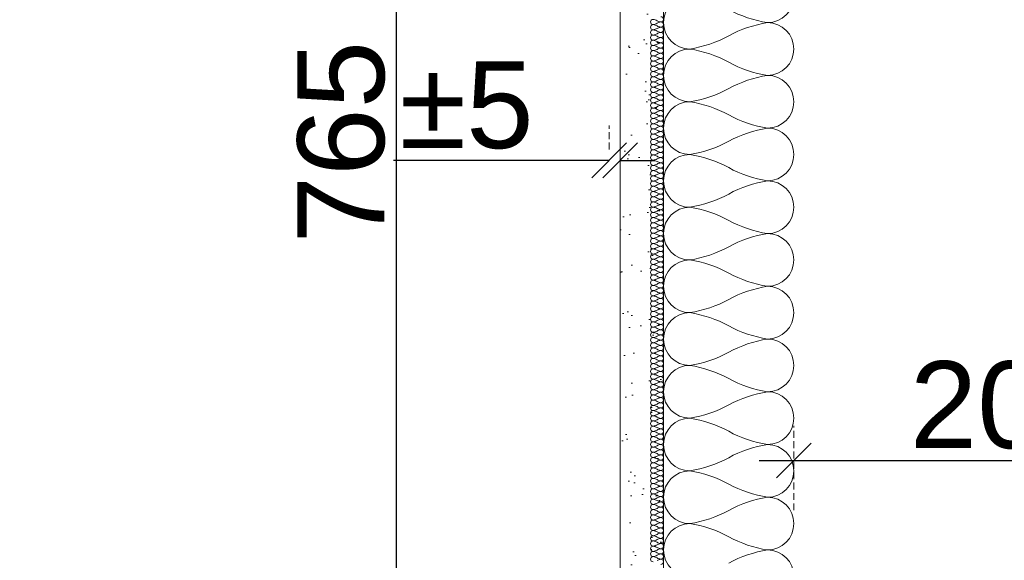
# Model space of a CAD drawing. Header units: millimetres. Extents: x 3652085 to 3778338, y -303702 to -273644.
# Tile 242 of 256: x 3701099 to 3701553, y -284761 to -284512. Entities that reach past the tile are written whole.
import ezdxf

# ---------------------------------------------------------------- set-up
doc = ezdxf.new("R2010")
doc.units = ezdxf.units.MM
doc.header["$PDMODE"] = 34
doc.linetypes.add('HIDDEN2', pattern=[4.7625, 3.175, -1.5875])
for name, color, linetype, lineweight in [('021 Various', 7, 'Continuous', 5), ('A-Detl-Thin', 150, 'Continuous', 18), ('DIM-03    (HAUSART)', 111, 'Continuous', 5), ('INSULATION (HAUSEART)', 31, 'Continuous', 15), ('SYMBOL-DETAIL    (HAUSART)', 2, 'Continuous', 5)]:
    doc.layers.add(name, color=color, linetype=linetype, lineweight=lineweight)
doc.styles.add('1-20 Eng HA', font='arial.ttf', dxfattribs={"height": 40})
doc.dimstyles.new('1-20 Eng HA', dxfattribs={"dimtxt": 40, "dimasz": 16, "dimexe": 16, "dimexo": 5, "dimgap": 5, "dimtad": 1, "dimdec": 0, "dimlfac": -1, "dimzin": 0, "dimdsep": 46, "dimtxsty": '1-20 Eng HA', "dimblk": 'OBLIQUE', "dimcen": 0.09, "dimdle": 16, "dimclrd": 256, "dimclre": 256, "dimclrt": 256, "dimadec": 0, "dimazin": 0, "dimtfac": 1, "dimtdec": 0, "dimtofl": 0, "dimtmove": 0, "dimatfit": 3, "dimldrblk": 'OBLIQUE', "dimfxl": 1, "dimtolj": 1, "dimtzin": 0, "dimlwe": 0, "dimarcsym": 0})

# ---------------------------------------------------------------- blocks, each defined once
blk = doc.blocks.new('_Oblique')
at = {"color": 0, "linetype": 'ByBlock', "lineweight": -2}
blk.add_line((-0.5, -0.5), (0.5, 0.5), dxfattribs=at)
blk = doc.blocks.new('*D447')
at = {"layer": 'Defpoints', "color": 0, "lineweight": 0, "transparency": 16777216}
for p in [(3701272.76, -284186.43), (3701272.76, -284186.43), (3701354.59, -284951.17)]:
    blk.add_point(p, dxfattribs=at)
at = {"layer": 'DIM-03    (HAUSART)', "lineweight": -2, "transparency": 16777216}
blk.add_line((3701272.76, -284967.17), (3701272.76, -284170.43), dxfattribs=at)
at = {"layer": 'DIM-03    (HAUSART)', "linetype": 'HIDDEN2', "lineweight": 0, "transparency": 16777216}
for p, q in [((3701277.76, -284186.43), (3701288.76, -284186.43)), ((3701349.59, -284951.17), (3701256.76, -284951.17))]:
    blk.add_line(p, q, dxfattribs=at)
at = {"layer": 'DIM-03    (HAUSART)', "lineweight": -2, "transparency": 16777216, "xscale": 16, "yscale": 16, "zscale": 16}
for p, rotation in [((3701272.76, -284186.43), 90), ((3701272.76, -284951.17), 270)]:
    blk.add_blockref('_Oblique', p, dxfattribs=dict(at, rotation=rotation))
at = {"layer": 'DIM-03    (HAUSART)', "lineweight": 0, "transparency": 16777216, "insert": (3701247.33, -284568.8), "char_height": 40, "attachment_point": 5, "rotation": 90, "style": '1-20 Eng HA'}
blk.add_mtext('\\A1;765', dxfattribs=at)
blk = doc.blocks.new('*D441')
at = {"layer": 'Defpoints', "color": 0, "lineweight": 0, "transparency": 16777216}
for p in [(3701370.67, -284577.18), (3701370.67, -284577.18), (3701375.67, -284577.18)]:
    blk.add_point(p, dxfattribs=at)
at = {"layer": 'DIM-03    (HAUSART)', "linetype": 'HIDDEN2', "lineweight": 0, "transparency": 16777216}
for p, q in [((3701370.67, -284572.18), (3701370.67, -284561.18)), ((3701375.67, -284572.18), (3701375.67, -284561.18))]:
    blk.add_line(p, q, dxfattribs=at)
at = {"layer": 'DIM-03    (HAUSART)', "lineweight": -2, "transparency": 16777216}
for p, q in [((3701370.67, -284577.18), (3701271.29, -284577.18)), ((3701375.67, -284577.18), (3701391.67, -284577.18))]:
    blk.add_line(p, q, dxfattribs=at)
at = {"layer": 'DIM-03    (HAUSART)', "lineweight": -2, "transparency": 16777216, "xscale": 16, "yscale": 16, "zscale": 16}
blk.add_blockref('_Oblique', (3701370.67, -284577.18), dxfattribs=at)
at = {"layer": 'DIM-03    (HAUSART)', "lineweight": -2, "transparency": 16777216, "xscale": 16, "yscale": 16, "zscale": 16, "rotation": 180}
blk.add_blockref('_Oblique', (3701375.67, -284577.18), dxfattribs=at)
at = {"layer": 'DIM-03    (HAUSART)', "lineweight": 0, "transparency": 16777216, "insert": (3701304.98, -284551.83), "char_height": 40, "attachment_point": 5, "style": '1-20 Eng HA'}
blk.add_mtext('\\A1;%%P5', dxfattribs=at)
blk = doc.blocks.new('*D444')
at = {"layer": 'Defpoints', "color": 0, "lineweight": 0, "transparency": 16777216}
for p in [(3701655.67, -284715.34), (3701455.67, -284743.23, -180000), (3701655.67, -284743.23, -180000)]:
    blk.add_point(p, dxfattribs=at)
at = {"layer": 'DIM-03    (HAUSART)', "linetype": 'HIDDEN2', "lineweight": 0, "transparency": 16777216}
for p, q in [((3701455.67, -284738.23), (3701455.67, -284699.34)), ((3701655.67, -284738.23), (3701655.67, -284699.34))]:
    blk.add_line(p, q, dxfattribs=at)
at = {"layer": 'DIM-03    (HAUSART)', "lineweight": -2, "transparency": 16777216}
blk.add_line((3701439.67, -284715.34), (3701671.67, -284715.34), dxfattribs=at)
at = {"layer": 'DIM-03    (HAUSART)', "lineweight": -2, "transparency": 16777216, "xscale": 16, "yscale": 16, "zscale": 16, "rotation": 180}
blk.add_blockref('_Oblique', (3701455.67, -284715.34), dxfattribs=at)
at = {"layer": 'DIM-03    (HAUSART)', "lineweight": -2, "transparency": 16777216, "xscale": 16, "yscale": 16, "zscale": 16}
blk.add_blockref('_Oblique', (3701655.67, -284715.34), dxfattribs=at)
at = {"layer": 'DIM-03    (HAUSART)', "lineweight": 0, "transparency": 16777216, "insert": (3701555.67, -284689.91), "char_height": 40, "attachment_point": 5, "style": '1-20 Eng HA'}
blk.add_mtext('\\A1;200', dxfattribs=at)

msp = doc.modelspace()

# ---------------------------------------------------------------- hatches: boundary and pattern name
at = {"layer": '021 Various'}
h = msp.add_hatch(dxfattribs=at)
h.set_pattern_fill('SITEWORK_SAND', color=256, scale=10, angle=-180, style=0, pattern_type=2)
h.set_pattern_definition([(217.5, (3812511.794, -1008811.504), (0.62993358, -19.2682377), [0, -15.2, 0, -17, 0, -16.25]), (187.5, (3812511.794, -1008811.504), (-17.6977671, -28.22146065), [0, -8.2, 0, -13.7, 0, -5.25]), (147.5, (3812524.094, -1008811.504), (-31.1414186, -0.05659053), [0, -5, 0, -18, 0, -23.5]), (137.5, (3812524.094, -1008811.504), (-30.061266, -8.7767556), [0, -2.5, 0, -11.8, 0, -13.5])])
edge = h.paths.add_edge_path()
edge.add_line((3701515.67, -284946.43), (3701515.67, -284936.43))
edge.add_line((3701515.67, -284936.43), (3701515.67, -284927.92))
edge.add_line((3701515.67, -284927.92), (3701497.22, -284927.92))
edge.add_line((3701497.22, -284927.92), (3701497.22, -284929.68))
edge.add_arc((3701492.98, -284922.36), 8.46, 239.9384, 300.0616, ccw=False)
edge.add_line((3701488.75, -284929.68), (3701488.75, -284927.92))
edge.add_line((3701488.75, -284927.92), (3701478.43, -284927.92))
edge.add_line((3701478.43, -284927.92), (3701478.43, -284927.43))
edge.add_line((3701478.43, -284927.43), (3701458.86, -284927.43))
edge.add_line((3701458.86, -284927.43), (3701458.85, -284927.44))
edge.add_line((3701458.85, -284927.44), (3701458.82, -284927.44))
edge.add_line((3701458.82, -284927.44), (3701458.75, -284927.44))
edge.add_line((3701458.75, -284927.44), (3701458.72, -284927.45))
edge.add_line((3701458.72, -284927.45), (3701458.69, -284927.45))
edge.add_line((3701458.69, -284927.45), (3701458.65, -284927.45))
edge.add_line((3701458.65, -284927.45), (3701458.62, -284927.45))
edge.add_line((3701458.62, -284927.45), (3701458.59, -284927.45))
edge.add_line((3701458.59, -284927.45), (3701458.56, -284927.45))
edge.add_line((3701458.56, -284927.45), (3701458.52, -284927.46))
edge.add_line((3701458.52, -284927.46), (3701458.49, -284927.46))
edge.add_line((3701458.49, -284927.46), (3701458.46, -284927.46))
edge.add_line((3701458.46, -284927.46), (3701458.43, -284927.46))
edge.add_line((3701458.43, -284927.46), (3701458.4, -284927.46))
edge.add_line((3701458.4, -284927.46), (3701458.36, -284927.47))
edge.add_line((3701458.36, -284927.47), (3701458.33, -284927.47))
edge.add_line((3701458.33, -284927.47), (3701458.3, -284927.47))
edge.add_line((3701458.3, -284927.47), (3701458.27, -284927.47))
edge.add_line((3701458.27, -284927.47), (3701458.24, -284927.48))
edge.add_line((3701458.24, -284927.48), (3701458.21, -284927.48))
edge.add_line((3701458.21, -284927.48), (3701458.18, -284927.48))
edge.add_line((3701458.18, -284927.48), (3701458.15, -284927.48))
edge.add_line((3701458.15, -284927.48), (3701458.12, -284927.49))
edge.add_line((3701458.12, -284927.49), (3701458.09, -284927.49))
edge.add_line((3701458.09, -284927.49), (3701458.06, -284927.49))
edge.add_line((3701458.06, -284927.49), (3701458.03, -284927.49))
edge.add_line((3701458.03, -284927.49), (3701458, -284927.5))
edge.add_line((3701458, -284927.5), (3701457.97, -284927.5))
edge.add_line((3701457.97, -284927.5), (3701457.94, -284927.5))
edge.add_line((3701457.94, -284927.5), (3701457.92, -284927.51))
edge.add_line((3701457.92, -284927.51), (3701457.89, -284927.51))
edge.add_line((3701457.89, -284927.51), (3701457.86, -284927.51))
edge.add_line((3701457.86, -284927.51), (3701457.83, -284927.52))
edge.add_line((3701457.83, -284927.52), (3701457.81, -284927.52))
edge.add_line((3701457.81, -284927.52), (3701457.78, -284927.52))
edge.add_line((3701457.78, -284927.52), (3701457.75, -284927.53))
edge.add_line((3701457.75, -284927.53), (3701457.72, -284927.53))
edge.add_line((3701457.72, -284927.53), (3701457.7, -284927.54))
edge.add_line((3701457.7, -284927.54), (3701457.67, -284927.54))
edge.add_line((3701457.67, -284927.54), (3701457.65, -284927.54))
edge.add_line((3701457.65, -284927.54), (3701457.62, -284927.55))
edge.add_line((3701457.62, -284927.55), (3701457.6, -284927.55))
edge.add_line((3701457.6, -284927.55), (3701457.57, -284927.56))
edge.add_line((3701457.57, -284927.56), (3701457.55, -284927.56))
edge.add_line((3701457.55, -284927.56), (3701457.52, -284927.57))
edge.add_line((3701457.52, -284927.57), (3701457.5, -284927.57))
edge.add_line((3701457.5, -284927.57), (3701457.47, -284927.58))
edge.add_line((3701457.47, -284927.58), (3701457.45, -284927.58))
edge.add_line((3701457.45, -284927.58), (3701457.43, -284927.59))
edge.add_line((3701457.43, -284927.59), (3701457.4, -284927.59))
edge.add_line((3701457.4, -284927.59), (3701457.38, -284927.6))
edge.add_line((3701457.38, -284927.6), (3701457.36, -284927.6))
edge.add_line((3701457.36, -284927.6), (3701457.34, -284927.61))
edge.add_line((3701457.34, -284927.61), (3701457.32, -284927.62))
edge.add_line((3701457.32, -284927.62), (3701457.3, -284927.62))
edge.add_line((3701457.3, -284927.62), (3701457.27, -284927.63))
edge.add_line((3701457.27, -284927.63), (3701457.25, -284927.63))
edge.add_line((3701457.25, -284927.63), (3701457.23, -284927.64))
edge.add_line((3701457.23, -284927.64), (3701457.21, -284927.65))
edge.add_line((3701457.21, -284927.65), (3701457.19, -284927.65))
edge.add_line((3701457.19, -284927.65), (3701457.18, -284927.66))
edge.add_line((3701457.18, -284927.66), (3701457.16, -284927.67))
edge.add_line((3701457.16, -284927.67), (3701457.14, -284927.67))
edge.add_line((3701457.14, -284927.67), (3701457.12, -284927.68))
edge.add_line((3701457.12, -284927.68), (3701457.1, -284927.69))
edge.add_line((3701457.1, -284927.69), (3701457.08, -284927.69))
edge.add_line((3701457.08, -284927.69), (3701457.07, -284927.7))
edge.add_line((3701457.07, -284927.7), (3701457.05, -284927.71))
edge.add_line((3701457.05, -284927.71), (3701457.03, -284927.72))
edge.add_line((3701457.03, -284927.72), (3701457.02, -284927.72))
edge.add_line((3701457.02, -284927.72), (3701457, -284927.73))
edge.add_line((3701457, -284927.73), (3701456.99, -284927.74))
edge.add_line((3701456.99, -284927.74), (3701456.97, -284927.75))
edge.add_line((3701456.97, -284927.75), (3701456.95, -284927.75))
edge.add_line((3701456.95, -284927.75), (3701456.94, -284927.76))
edge.add_line((3701456.94, -284927.76), (3701456.93, -284927.77))
edge.add_line((3701456.93, -284927.77), (3701456.91, -284927.78))
edge.add_line((3701456.91, -284927.78), (3701456.9, -284927.79))
edge.add_line((3701456.9, -284927.79), (3701456.88, -284927.8))
edge.add_line((3701456.88, -284927.8), (3701456.87, -284927.8))
edge.add_line((3701456.87, -284927.8), (3701456.86, -284927.81))
edge.add_line((3701456.86, -284927.81), (3701456.84, -284927.82))
edge.add_line((3701456.84, -284927.82), (3701456.83, -284927.83))
edge.add_line((3701456.83, -284927.83), (3701456.82, -284927.84))
edge.add_line((3701456.82, -284927.84), (3701456.81, -284927.85))
edge.add_line((3701456.81, -284927.85), (3701456.8, -284927.86))
edge.add_line((3701456.8, -284927.86), (3701456.78, -284927.86))
edge.add_line((3701456.78, -284927.86), (3701456.77, -284927.87))
edge.add_line((3701456.77, -284927.87), (3701456.76, -284927.88))
edge.add_line((3701456.76, -284927.88), (3701456.75, -284927.89))
edge.add_line((3701456.75, -284927.89), (3701456.74, -284927.9))
edge.add_line((3701456.74, -284927.9), (3701456.73, -284927.91))
edge.add_line((3701456.73, -284927.91), (3701456.72, -284927.92))
edge.add_line((3701456.72, -284927.92), (3701456.71, -284927.93))
edge.add_line((3701456.71, -284927.93), (3701456.7, -284927.94))
edge.add_line((3701456.7, -284927.94), (3701456.68, -284927.96))
edge.add_line((3701456.68, -284927.96), (3701456.67, -284927.97))
edge.add_line((3701456.67, -284927.97), (3701456.66, -284927.98))
edge.add_line((3701456.66, -284927.98), (3701456.64, -284928))
edge.add_line((3701456.64, -284928), (3701456.63, -284928.01))
edge.add_line((3701456.63, -284928.01), (3701456.61, -284928.03))
edge.add_line((3701456.61, -284928.03), (3701456.6, -284928.05))
edge.add_line((3701456.6, -284928.05), (3701456.58, -284928.07))
edge.add_line((3701456.58, -284928.07), (3701456.56, -284928.09))
edge.add_line((3701456.56, -284928.09), (3701456.5, -284928.17))
edge.add_line((3701456.5, -284928.17), (3701456.43, -284928.25))
edge.add_line((3701456.43, -284928.25), (3701456.35, -284928.34))
edge.add_line((3701456.35, -284928.34), (3701456.26, -284928.43))
edge.add_line((3701456.26, -284928.43), (3701456.16, -284928.53))
edge.add_line((3701456.16, -284928.53), (3701456.05, -284928.63))
edge.add_line((3701456.05, -284928.63), (3701455.92, -284928.73))
edge.add_line((3701455.92, -284928.73), (3701455.8, -284928.81))
edge.add_line((3701455.8, -284928.81), (3701455.69, -284928.87))
edge.add_line((3701455.69, -284928.87), (3701455.58, -284928.93))
edge.add_line((3701455.58, -284928.93), (3701455.46, -284928.98))
edge.add_line((3701455.46, -284928.98), (3701455.33, -284929.02))
edge.add_line((3701455.33, -284929.02), (3701455.21, -284929.05))
edge.add_line((3701455.21, -284929.05), (3701455.08, -284929.08))
edge.add_line((3701455.08, -284929.08), (3701454.95, -284929.09))
edge.add_line((3701454.95, -284929.09), (3701454.83, -284929.1))
edge.add_line((3701454.83, -284929.1), (3701454.73, -284929.11))
edge.add_line((3701454.73, -284929.11), (3701454.73, -284929.11))
edge.add_line((3701454.73, -284929.11), (3701454.56, -284929.1))
edge.add_line((3701454.56, -284929.1), (3701454.43, -284929.08))
edge.add_line((3701454.43, -284929.08), (3701454.29, -284929.06))
edge.add_line((3701454.29, -284929.06), (3701454.15, -284929.02))
edge.add_line((3701454.15, -284929.02), (3701454.01, -284928.97))
edge.add_line((3701454.01, -284928.97), (3701453.86, -284928.9))
edge.add_line((3701453.86, -284928.9), (3701453.72, -284928.81))
edge.add_line((3701453.72, -284928.81), (3701453.58, -284928.7))
edge.add_line((3701453.58, -284928.7), (3701453.46, -284928.58))
edge.add_line((3701453.46, -284928.58), (3701453.35, -284928.45))
edge.add_line((3701453.35, -284928.45), (3701453.27, -284928.31))
edge.add_line((3701453.27, -284928.31), (3701453.2, -284928.17))
edge.add_line((3701453.2, -284928.17), (3701453.14, -284928.03))
edge.add_line((3701453.14, -284928.03), (3701453.1, -284927.9))
edge.add_line((3701453.1, -284927.9), (3701453.07, -284927.76))
edge.add_line((3701453.07, -284927.76), (3701453.05, -284927.63))
edge.add_line((3701453.05, -284927.63), (3701453.04, -284927.5))
edge.add_line((3701453.04, -284927.5), (3701453.04, -284927.38))
edge.add_line((3701453.04, -284927.38), (3701453.04, -284927.25))
edge.add_line((3701453.04, -284927.25), (3701453.05, -284927.13))
edge.add_line((3701453.05, -284927.13), (3701453.07, -284926.98))
edge.add_line((3701453.07, -284926.98), (3701453.11, -284926.81))
edge.add_line((3701453.11, -284926.81), (3701453.15, -284926.66))
edge.add_line((3701453.15, -284926.66), (3701453.19, -284926.55))
edge.add_line((3701453.19, -284926.55), (3701453.24, -284926.42))
edge.add_line((3701453.24, -284926.42), (3701446.55, -284926.42))
edge.add_line((3701446.55, -284926.42), (3701395.67, -284926.42))
edge.add_line((3701395.67, -284926.42), (3701395.67, -284186.43))
edge.add_line((3701395.67, -284186.43), (3701375.67, -284186.43))
edge.add_line((3701375.67, -284186.43), (3701375.67, -284946.43))
edge.add_line((3701375.67, -284946.43), (3701515.67, -284946.43))

# ---------------------------------------------------------------- linework, layer by layer
at = {"layer": '021 Various', "elevation": -165606.35}
msp.add_lwpolyline([(3701375.67, -284946.43), (3701515.67, -284946.43), (3701515.67, -284926.42), (3701395.67, -284926.42), (3701395.67, -284186.43), (3701375.67, -284186.43), (3701375.67, -284946.43)], close=True, dxfattribs=at)
at = {"layer": 'A-Detl-Thin', "color": 0, "lineweight": 0, "elevation": -165606.35}
for points in [[(3701390.87, -284761.96, -1), (3701390.87, -284759.56, -0.084372), (3701392.67, -284760.16, 0.084372), (3701394.47, -284760.76, 1), (3701394.47, -284758.36, 0.084372), (3701392.67, -284758.96, -0.084372), (3701390.87, -284759.56, -1), (3701390.87, -284757.16, -0.084372), (3701392.67, -284757.76, 0.084372), (3701394.47, -284758.36, 1), (3701394.47, -284755.96, 0.084372), (3701392.67, -284756.56, -0.084372), (3701390.87, -284757.16, -1), (3701390.87, -284754.76, -0.084372), (3701392.67, -284755.36, 0.084372), (3701394.47, -284755.96, 1), (3701394.47, -284753.56, 0.084372), (3701392.67, -284754.16, -0.084372), (3701390.87, -284754.76, -1), (3701390.87, -284752.36, -0.084372), (3701392.67, -284752.96, 0.084372), (3701394.47, -284753.56, 1), (3701394.47, -284751.16, 0.084372), (3701392.67, -284751.76, -0.084372), (3701390.87, -284752.36, -1), (3701390.87, -284749.96, -0.084372), (3701392.67, -284750.56, 0.084372), (3701394.47, -284751.16, 1), (3701394.47, -284748.76, 0.084372), (3701392.67, -284749.36, -0.084372), (3701390.87, -284749.96, -1), (3701390.87, -284747.56, -0.084372), (3701392.67, -284748.16, 0.084372), (3701394.47, -284748.76, 1), (3701394.47, -284746.36, 0.084372), (3701392.67, -284746.96, -0.084372), (3701390.87, -284747.56, -1), (3701390.87, -284745.16, -0.084372), (3701392.67, -284745.76, 0.084372), (3701394.47, -284746.36, 1), (3701394.47, -284743.96, 0.084372), (3701392.67, -284744.56, -0.084372), (3701390.87, -284745.16, -1), (3701390.87, -284742.76, -0.084372), (3701392.67, -284743.36, 0.084372), (3701394.47, -284743.96, 1), (3701394.47, -284741.56, 0.084372), (3701392.67, -284742.16, -0.084372), (3701390.87, -284742.76, -1), (3701390.87, -284740.36, -0.084372), (3701392.67, -284740.96, 0.084372), (3701394.47, -284741.56, 1), (3701394.47, -284739.16, 0.084372), (3701392.67, -284739.76, -0.084372), (3701390.87, -284740.36, -1), (3701390.87, -284737.96, -0.084372), (3701392.67, -284738.56, 0.084372), (3701394.47, -284739.16, 1), (3701394.47, -284736.76, 0.084372), (3701392.67, -284737.36, -0.084372), (3701390.87, -284737.96, -1), (3701390.87, -284735.55, -0.084372), (3701392.67, -284736.16, 0.084372), (3701394.47, -284736.76, 1), (3701394.47, -284734.35, 0.084372), (3701392.67, -284734.95, -0.084372), (3701390.87, -284735.55, -1), (3701390.87, -284733.15, -0.084372), (3701392.67, -284733.75, 0.084372), (3701394.47, -284734.35, 1), (3701394.47, -284731.95, 0.084372), (3701392.67, -284732.55, -0.084372), (3701390.87, -284733.15, -1), (3701390.87, -284730.75, -0.084372), (3701392.67, -284731.35, 0.084372), (3701394.47, -284731.95, 1), (3701394.47, -284729.55, 0.084372), (3701392.67, -284730.15, -0.084372), (3701390.87, -284730.75, -1), (3701390.87, -284728.35, -0.084372), (3701392.67, -284728.95, 0.084372), (3701394.47, -284729.55, 1), (3701394.47, -284727.15, 0.084372), (3701392.67, -284727.75, -0.084372), (3701390.87, -284728.35, -1), (3701390.87, -284725.95, -0.084372), (3701392.67, -284726.55, 0.084372), (3701394.47, -284727.15, 1), (3701394.47, -284724.75, 0.084372), (3701392.67, -284725.35, -0.084372), (3701390.87, -284725.95, -1), (3701390.87, -284723.55, -0.084372), (3701392.67, -284724.15, 0.084372), (3701394.47, -284724.75, 1), (3701394.47, -284722.35, 0.084372), (3701392.67, -284722.95, -0.084372), (3701390.87, -284723.55, -1), (3701390.87, -284721.15, -0.084372), (3701392.67, -284721.75, 0.084372), (3701394.47, -284722.35, 1), (3701394.47, -284719.95, 0.084372), (3701392.67, -284720.55, -0.084372), (3701390.87, -284721.15, -1), (3701390.87, -284718.75, -0.084372), (3701392.67, -284719.35, 0.084372), (3701394.47, -284719.95, 1), (3701394.47, -284717.55, 0.084372), (3701392.67, -284718.15, -0.084372), (3701390.87, -284718.75, -1), (3701390.87, -284716.35, -0.084372), (3701392.67, -284716.95, 0.084372), (3701394.47, -284717.55, 1), (3701394.47, -284715.15, 0.084372), (3701392.67, -284715.75, -0.084372), (3701390.87, -284716.35, -1), (3701390.87, -284713.95, -0.084372), (3701392.67, -284714.55, 0.084372), (3701394.47, -284715.15, 1), (3701394.47, -284712.75, 0.084372), (3701392.67, -284713.35, -0.084372), (3701390.87, -284713.95, -1), (3701390.87, -284711.55, -0.084372), (3701392.67, -284712.15, 0.084372), (3701394.47, -284712.75, 1), (3701394.47, -284710.35, 0.084372), (3701392.67, -284710.95, -0.084372), (3701390.87, -284711.55, -1), (3701390.87, -284709.15, -0.084372), (3701392.67, -284709.75, 0.084372), (3701394.47, -284710.35, 1), (3701394.47, -284707.95, 0.084372), (3701392.67, -284708.55, -0.084372), (3701390.87, -284709.15, -1), (3701390.87, -284706.74, -0.084372), (3701392.67, -284707.34, 0.084372), (3701394.47, -284707.95, 1), (3701394.47, -284705.54, 0.084372), (3701392.67, -284706.14, -0.084372), (3701390.87, -284706.74, -1), (3701390.87, -284704.34, -0.084372), (3701392.67, -284704.94, 0.084372), (3701394.47, -284705.54, 1), (3701394.47, -284703.14, 0.084372), (3701392.67, -284703.74, -0.084372), (3701390.87, -284704.34, -1), (3701390.87, -284701.94, -0.084372), (3701392.67, -284702.54, 0.084372), (3701394.47, -284703.14, 1), (3701394.47, -284700.74, 0.084372), (3701392.67, -284701.34, -0.084372), (3701390.87, -284701.94, -1), (3701390.87, -284699.54, -0.084372), (3701392.67, -284700.14, 0.084372), (3701394.47, -284700.74, 1), (3701394.47, -284698.34, 0.084372), (3701392.67, -284698.94, -0.084372), (3701390.87, -284699.54, -1), (3701390.87, -284697.14, -0.084372), (3701392.67, -284697.74, 0.084372), (3701394.47, -284698.34, 1), (3701394.47, -284695.94, 0.084372), (3701392.67, -284696.54, -0.084372), (3701390.87, -284697.14, -1), (3701390.87, -284694.74, -0.084372), (3701392.67, -284695.34, 0.084372), (3701394.47, -284695.94, 1), (3701394.47, -284693.54, 0.084372), (3701392.67, -284694.14, -0.084372), (3701390.87, -284694.74, -1), (3701390.87, -284692.34, -0.084372), (3701392.67, -284692.94, 0.084372), (3701394.47, -284693.54, 1), (3701394.47, -284691.14, 0.084372), (3701392.67, -284691.74, -0.084372), (3701390.87, -284692.34, -1), (3701390.87, -284689.94, -0.084372), (3701392.67, -284690.54, 0.084372), (3701394.47, -284691.14, 1), (3701394.47, -284688.74, 0.084372), (3701392.67, -284689.34, -0.084372), (3701390.87, -284689.94, -1), (3701390.87, -284687.54, -0.084372), (3701392.67, -284688.14, 0.084372), (3701394.47, -284688.74, 1), (3701394.47, -284686.34, 0.084372), (3701392.67, -284686.94, -0.084372), (3701390.87, -284687.54, -1), (3701390.87, -284685.14, -0.084372), (3701392.67, -284685.74, 0.084372), (3701394.47, -284686.34, 1), (3701394.47, -284683.94, 0.084372), (3701392.67, -284684.54, -0.084372), (3701390.87, -284685.14, -1), (3701390.87, -284682.74, -0.084372), (3701392.67, -284683.34, 0.084372), (3701394.47, -284683.94, 1), (3701394.47, -284681.54, 0.084372), (3701392.67, -284682.14, -0.084372), (3701390.87, -284682.74, -1), (3701390.87, -284680.34, -0.084372), (3701392.67, -284680.94, 0.084372), (3701394.47, -284681.54, 1), (3701394.47, -284679.13, 0.084372), (3701392.67, -284679.74, -0.084372), (3701390.87, -284680.34, -1), (3701390.87, -284677.93, -0.084372), (3701392.67, -284678.53, 0.084372), (3701394.47, -284679.13, 1), (3701394.47, -284676.73, 0.084372), (3701392.67, -284677.33, -0.084372), (3701390.87, -284677.93, -1), (3701390.87, -284675.53, -0.084372), (3701392.67, -284676.13, 0.084372), (3701394.47, -284676.73, 1), (3701394.47, -284674.33, 0.084372), (3701392.67, -284674.93, -0.084372), (3701390.87, -284675.53, -1), (3701390.87, -284673.13, -0.084372), (3701392.67, -284673.73, 0.084372), (3701394.47, -284674.33, 1), (3701394.47, -284671.93, 0.084372), (3701392.67, -284672.53, -0.084372), (3701390.87, -284673.13, -1), (3701390.87, -284670.73, -0.084372), (3701392.67, -284671.33, 0.084372), (3701394.47, -284671.93, 1), (3701394.47, -284669.53, 0.084372), (3701392.67, -284670.13, -0.084372), (3701390.87, -284670.73, -1), (3701390.87, -284668.33, -0.084372), (3701392.67, -284668.93, 0.084372), (3701394.47, -284669.53, 1), (3701394.47, -284667.13, 0.084372), (3701392.67, -284667.73, -0.084372), (3701390.87, -284668.33, -1), (3701390.87, -284665.93, -0.084372), (3701392.67, -284666.53, 0.084372), (3701394.47, -284667.13, 1), (3701394.47, -284664.73, 0.084372), (3701392.67, -284665.33, -0.084372), (3701390.87, -284665.93, -1), (3701390.87, -284663.53, -0.084372), (3701392.67, -284664.13, 0.084372), (3701394.47, -284664.73, 1), (3701394.47, -284662.33, 0.084372), (3701392.67, -284662.93, -0.084372), (3701390.87, -284663.53, -1), (3701390.87, -284661.13, -0.084372), (3701392.67, -284661.73, 0.084372), (3701394.47, -284662.33, 1), (3701394.47, -284659.93, 0.084372), (3701392.67, -284660.53, -0.084372), (3701390.87, -284661.13, -1), (3701390.87, -284658.73, -0.084372), (3701392.67, -284659.33, 0.084372), (3701394.47, -284659.93, 1), (3701394.47, -284657.53, 0.084372), (3701392.67, -284658.13, -0.084372), (3701390.87, -284658.73, -1), (3701390.87, -284656.33, -0.084372), (3701392.67, -284656.93, 0.084372), (3701394.47, -284657.53, 1), (3701394.47, -284655.13, 0.084372), (3701392.67, -284655.73, -0.084372), (3701390.87, -284656.33, -1), (3701390.87, -284653.93, -0.084372), (3701392.67, -284654.53, 0.084372), (3701394.47, -284655.13, 1), (3701394.47, -284652.73, 0.084372), (3701392.67, -284653.33, -0.084372), (3701390.87, -284653.93, -1), (3701390.87, -284651.53, -0.084372), (3701392.67, -284652.13, 0.084372), (3701394.47, -284652.73, 1), (3701394.47, -284650.32, 0.084372), (3701392.67, -284650.92, -0.084372), (3701390.87, -284651.53, -1), (3701390.87, -284649.12, -0.084372), (3701392.67, -284649.72, 0.084372), (3701394.47, -284650.32, 1), (3701394.47, -284647.92, 0.084372), (3701392.67, -284648.52, -0.084372), (3701390.87, -284649.12, -1), (3701390.87, -284646.72, -0.084372), (3701392.67, -284647.32, 0.084372), (3701394.47, -284647.92, 1), (3701394.47, -284645.52, 0.084372), (3701392.67, -284646.12, -0.084372), (3701390.87, -284646.72, -1), (3701390.87, -284644.32, -0.084372), (3701392.67, -284644.92, 0.084372), (3701394.47, -284645.52, 1), (3701394.47, -284643.12, 0.084372), (3701392.67, -284643.72, -0.084372), (3701390.87, -284644.32, -1), (3701390.87, -284641.92, -0.084372), (3701392.67, -284642.52, 0.084372), (3701394.47, -284643.12, 1), (3701394.47, -284640.72, 0.084372), (3701392.67, -284641.32, -0.084372), (3701390.87, -284641.92, -1), (3701390.87, -284639.52, -0.084372), (3701392.67, -284640.12, 0.084372), (3701394.47, -284640.72, 1), (3701394.47, -284638.32, 0.084372), (3701392.67, -284638.92, -0.084372), (3701390.87, -284639.52, -1), (3701390.87, -284637.12, -0.084372), (3701392.67, -284637.72, 0.084372), (3701394.47, -284638.32, 1), (3701394.47, -284635.92, 0.084372), (3701392.67, -284636.52, -0.084372), (3701390.87, -284637.12, -1), (3701390.87, -284634.72, -0.084372), (3701392.67, -284635.32, 0.084372), (3701394.47, -284635.92, 1), (3701394.47, -284633.52, 0.084372), (3701392.67, -284634.12, -0.084372), (3701390.87, -284634.72, -1), (3701390.87, -284632.32, -0.084372), (3701392.67, -284632.92, 0.084372), (3701394.47, -284633.52, 1), (3701394.47, -284631.12, 0.084372), (3701392.67, -284631.72, -0.084372), (3701390.87, -284632.32, -1), (3701390.87, -284629.92, -0.084372), (3701392.67, -284630.52, 0.084372), (3701394.47, -284631.12, 1), (3701394.47, -284628.72, 0.084372), (3701392.67, -284629.32, -0.084372), (3701390.87, -284629.92, -1), (3701390.87, -284627.52, -0.084372), (3701392.67, -284628.12, 0.084372), (3701394.47, -284628.72, 1), (3701394.47, -284626.32, 0.084372), (3701392.67, -284626.92, -0.084372), (3701390.87, -284627.52, -1), (3701390.87, -284625.12, -0.084372), (3701392.67, -284625.72, 0.084372), (3701394.47, -284626.32, 1), (3701394.47, -284623.92, 0.084372), (3701392.67, -284624.52, -0.084372), (3701390.87, -284625.12, -1), (3701390.87, -284622.72, -0.084372), (3701392.67, -284623.32, 0.084372), (3701394.47, -284623.92, 1), (3701394.47, -284621.51, 0.084372), (3701392.67, -284622.11, -0.084372), (3701390.87, -284622.72, -1), (3701390.87, -284620.31, -0.084372), (3701392.67, -284620.91, 0.084372), (3701394.47, -284621.51, 1), (3701394.47, -284619.11, 0.084372), (3701392.67, -284619.71, -0.084372), (3701390.87, -284620.31, -1), (3701390.87, -284617.91, -0.084372), (3701392.67, -284618.51, 0.084372), (3701394.47, -284619.11, 1), (3701394.47, -284616.71, 0.084372), (3701392.67, -284617.31, -0.084372), (3701390.87, -284617.91, -1), (3701390.87, -284615.51, -0.084372), (3701392.67, -284616.11, 0.084372), (3701394.47, -284616.71, 1), (3701394.47, -284614.31, 0.084372), (3701392.67, -284614.91, -0.084372), (3701390.87, -284615.51, -1), (3701390.87, -284613.11, -0.084372), (3701392.67, -284613.71, 0.084372), (3701394.47, -284614.31, 1), (3701394.47, -284611.91, 0.084372), (3701392.67, -284612.51, -0.084372), (3701390.87, -284613.11, -1), (3701390.87, -284610.71, -0.084372), (3701392.67, -284611.31, 0.084372), (3701394.47, -284611.91, 1), (3701394.47, -284609.51, 0.084372), (3701392.67, -284610.11, -0.084372), (3701390.87, -284610.71, -1), (3701390.87, -284608.31, -0.084372), (3701392.67, -284608.91, 0.084372), (3701394.47, -284609.51, 1), (3701394.47, -284607.11, 0.084372), (3701392.67, -284607.71, -0.084372), (3701390.87, -284608.31, -1), (3701390.87, -284605.91, -0.084372), (3701392.67, -284606.51, 0.084372), (3701394.47, -284607.11, 1), (3701394.47, -284604.71, 0.084372), (3701392.67, -284605.31, -0.084372), (3701390.87, -284605.91, -1), (3701390.87, -284603.51, -0.084372), (3701392.67, -284604.11, 0.084372), (3701394.47, -284604.71, 1), (3701394.47, -284602.31, 0.084372), (3701392.67, -284602.91, -0.084372), (3701390.87, -284603.51, -1), (3701390.87, -284601.11, -0.084372), (3701392.67, -284601.71, 0.084372), (3701394.47, -284602.31, 1), (3701394.47, -284599.91, 0.084372), (3701392.67, -284600.51, -0.084372), (3701390.87, -284601.11, -1), (3701390.87, -284598.71, -0.084372), (3701392.67, -284599.31, 0.084372), (3701394.47, -284599.91, 1), (3701394.47, -284597.51, 0.084372), (3701392.67, -284598.11, -0.084372), (3701390.87, -284598.71, -1), (3701390.87, -284596.31, -0.084372), (3701392.67, -284596.91, 0.084372), (3701394.47, -284597.51, 1), (3701394.47, -284595.11, 0.084372), (3701392.67, -284595.71, -0.084372), (3701390.87, -284596.31, -1), (3701390.87, -284593.9, -0.084372), (3701392.67, -284594.51, 0.084372), (3701394.47, -284595.11, 1), (3701394.47, -284592.7, 0.084372), (3701392.67, -284593.3, -0.084372), (3701390.87, -284593.9, -1), (3701390.87, -284591.5, -0.084372), (3701392.67, -284592.1, 0.084372), (3701394.47, -284592.7, 1), (3701394.47, -284590.3, 0.084372), (3701392.67, -284590.9, -0.084372), (3701390.87, -284591.5, -1), (3701390.87, -284589.1, -0.084372), (3701392.67, -284589.7, 0.084372), (3701394.47, -284590.3, 1), (3701394.47, -284587.9, 0.084372), (3701392.67, -284588.5, -0.084372), (3701390.87, -284589.1, -1), (3701390.87, -284586.7, -0.084372), (3701392.67, -284587.3, 0.084372), (3701394.47, -284587.9, 1), (3701394.47, -284585.5, 0.084372), (3701392.67, -284586.1, -0.084372), (3701390.87, -284586.7, -1), (3701390.87, -284584.3, -0.084372), (3701392.67, -284584.9, 0.084372), (3701394.47, -284585.5, 1), (3701394.47, -284583.1, 0.084372), (3701392.67, -284583.7, -0.084372), (3701390.87, -284584.3, -1), (3701390.87, -284581.9, -0.084372), (3701392.67, -284582.5, 0.084372), (3701394.47, -284583.1, 1), (3701394.47, -284580.7, 0.084372), (3701392.67, -284581.3, -0.084372), (3701390.87, -284581.9, -1), (3701390.87, -284579.5, -0.084372), (3701392.67, -284580.1, 0.084372), (3701394.47, -284580.7, 1), (3701394.47, -284578.3, 0.084372), (3701392.67, -284578.9, -0.084372), (3701390.87, -284579.5, -1), (3701390.87, -284577.1, -0.084372), (3701392.67, -284577.7, 0.084372), (3701394.47, -284578.3, 1), (3701394.47, -284575.9, 0.084372), (3701392.67, -284576.5, -0.084372), (3701390.87, -284577.1, -1), (3701390.87, -284574.7, -0.084372), (3701392.67, -284575.3, 0.084372), (3701394.47, -284575.9, 1), (3701394.47, -284573.5, 0.084372), (3701392.67, -284574.1, -0.084372), (3701390.87, -284574.7, -1), (3701390.87, -284572.3, -0.084372), (3701392.67, -284572.9, 0.084372), (3701394.47, -284573.5, 1), (3701394.47, -284571.1, 0.084372), (3701392.67, -284571.7, -0.084372), (3701390.87, -284572.3, -1), (3701390.87, -284569.9, -0.084372), (3701392.67, -284570.5, 0.084372), (3701394.47, -284571.1, 1), (3701394.47, -284568.7, 0.084372), (3701392.67, -284569.3, -0.084372), (3701390.87, -284569.9, -1), (3701390.87, -284567.5, -0.084372), (3701392.67, -284568.1, 0.084372), (3701394.47, -284568.7, 1), (3701394.47, -284566.3, 0.084372), (3701392.67, -284566.9, -0.084372), (3701390.87, -284567.5, -1), (3701390.87, -284565.09, -0.084372), (3701392.67, -284565.69, 0.084372), (3701394.47, -284566.3, 1), (3701394.47, -284563.89, 0.084372), (3701392.67, -284564.49, -0.084372), (3701390.87, -284565.09, -1), (3701390.87, -284562.69, -0.084372), (3701392.67, -284563.29, 0.084372), (3701394.47, -284563.89, 1), (3701394.47, -284561.49, 0.084372), (3701392.67, -284562.09, -0.084372), (3701390.87, -284562.69, -1), (3701390.87, -284560.29, -0.084372), (3701392.67, -284560.89, 0.084372), (3701394.47, -284561.49, 1), (3701394.47, -284559.09, 0.084372), (3701392.67, -284559.69, -0.084372), (3701390.87, -284560.29, -1), (3701390.87, -284557.89, -0.084372), (3701392.67, -284558.49, 0.084372), (3701394.47, -284559.09, 1), (3701394.47, -284556.69, 0.084372), (3701392.67, -284557.29, -0.084372), (3701390.87, -284557.89, -1), (3701390.87, -284555.49, -0.084372), (3701392.67, -284556.09, 0.084372), (3701394.47, -284556.69, 1), (3701394.47, -284554.29, 0.084372), (3701392.67, -284554.89, -0.084372), (3701390.87, -284555.49, -1), (3701390.87, -284553.09, -0.084372), (3701392.67, -284553.69, 0.084372), (3701394.47, -284554.29, 1), (3701394.47, -284551.89, 0.084372), (3701392.67, -284552.49, -0.084372), (3701390.87, -284553.09, -1), (3701390.87, -284550.69, -0.084372), (3701392.67, -284551.29, 0.084372), (3701394.47, -284551.89, 1), (3701394.47, -284549.49, 0.084372), (3701392.67, -284550.09, -0.084372), (3701390.87, -284550.69, -1), (3701390.87, -284548.29, -0.084372), (3701392.67, -284548.89, 0.084372), (3701394.47, -284549.49, 1), (3701394.47, -284547.09, 0.084372), (3701392.67, -284547.69, -0.084372), (3701390.87, -284548.29, -1), (3701390.87, -284545.89, -0.084372), (3701392.67, -284546.49, 0.084372), (3701394.47, -284547.09, 1), (3701394.47, -284544.69, 0.084372), (3701392.67, -284545.29, -0.084372), (3701390.87, -284545.89, -1), (3701390.87, -284543.49, -0.084372), (3701392.67, -284544.09, 0.084372), (3701394.47, -284544.69, 1), (3701394.47, -284542.29, 0.084372), (3701392.67, -284542.89, -0.084372), (3701390.87, -284543.49, -1), (3701390.87, -284541.09, -0.084372), (3701392.67, -284541.69, 0.084372), (3701394.47, -284542.29, 1), (3701394.47, -284539.89, 0.084372), (3701392.67, -284540.49, -0.084372), (3701390.87, -284541.09, -1), (3701390.87, -284538.69, -0.084372), (3701392.67, -284539.29, 0.084372), (3701394.47, -284539.89, 1), (3701394.47, -284537.48, 0.084372), (3701392.67, -284538.09, -0.084372), (3701390.87, -284538.69, -1), (3701390.87, -284536.28, -0.084372), (3701392.67, -284536.88, 0.084372), (3701394.47, -284537.48, 1), (3701394.47, -284535.08, 0.084372), (3701392.67, -284535.68, -0.084372), (3701390.87, -284536.28, -1), (3701390.87, -284533.88, -0.084372), (3701392.67, -284534.48, 0.084372), (3701394.47, -284535.08, 1), (3701394.47, -284532.68, 0.084372), (3701392.67, -284533.28, -0.084372), (3701390.87, -284533.88, -1), (3701390.87, -284531.48, -0.084372), (3701392.67, -284532.08, 0.084372), (3701394.47, -284532.68, 1), (3701394.47, -284530.28, 0.084372), (3701392.67, -284530.88, -0.084372), (3701390.87, -284531.48, -1), (3701390.87, -284529.08, -0.084372), (3701392.67, -284529.68, 0.084372), (3701394.47, -284530.28, 1), (3701394.47, -284527.88, 0.084372), (3701392.67, -284528.48, -0.084372), (3701390.87, -284529.08, -1), (3701390.87, -284526.68, -0.084372), (3701392.67, -284527.28, 0.084372), (3701394.47, -284527.88, 1), (3701394.47, -284525.48, 0.084372), (3701392.67, -284526.08, -0.084372), (3701390.87, -284526.68, -1), (3701390.87, -284524.28, -0.084372), (3701392.67, -284524.88, 0.084372), (3701394.47, -284525.48, 1), (3701394.47, -284523.08, 0.084372), (3701392.67, -284523.68, -0.084372), (3701390.87, -284524.28, -1), (3701390.87, -284521.88, -0.084372), (3701392.67, -284522.48, 0.084372), (3701394.47, -284523.08, 1), (3701394.47, -284520.68, 0.084372), (3701392.67, -284521.28, -0.084372), (3701390.87, -284521.88, -1), (3701390.87, -284519.48, -0.084372), (3701392.67, -284520.08, 0.084372), (3701394.47, -284520.68, 1), (3701394.47, -284518.28, 0.084372), (3701392.67, -284518.88, -0.084372), (3701390.87, -284519.48, -1), (3701390.87, -284517.08, -0.084372), (3701392.67, -284517.68, 0.084372), (3701394.47, -284518.28, 1), (3701394.47, -284515.88, 0.084372), (3701392.67, -284516.48, -0.084372), (3701390.87, -284517.08, -1), (3701390.87, -284514.68, -0.084372), (3701392.67, -284515.28, 0.084372), (3701394.47, -284515.88, 1), (3701394.47, -284513.48, 0.084372), (3701392.67, -284514.08, -0.084372), (3701390.87, -284514.68, -1), (3701390.87, -284512.28, -0.084372), (3701392.67, -284512.88, 0.084372), (3701394.47, -284513.48, 1), (3701394.47, -284511.08, 0.084372)], [(3701394.47, -284763.16, 1), (3701394.47, -284760.76, 0.084372), (3701392.67, -284761.36, -0.084372)]]:
    msp.add_lwpolyline(points, format="xyb", dxfattribs=at)
at = {"layer": 'INSULATION (HAUSEART)', "lineweight": 0, "elevation": -165606.35}
for points in [[(3701425.67, -284507.72, 0.085772), (3701443.54, -284513.78, 1), (3701443.54, -284489.51, 0.085772)], [(3701407.81, -284768.65, -1), (3701407.81, -284744.38, -0.085772), (3701425.67, -284750.44, 0.085772), (3701443.54, -284756.51, 1), (3701443.54, -284732.24, 0.085772), (3701425.67, -284738.31, -0.085772), (3701407.81, -284744.38, -1), (3701407.81, -284720.1, -0.085772), (3701425.67, -284726.17, 0.085772), (3701443.54, -284732.24, 1), (3701443.54, -284707.97, 0.085772), (3701425.67, -284714.03, -0.085772), (3701407.81, -284720.1, -1), (3701407.81, -284695.83, -0.085772), (3701425.67, -284701.9, 0.085772), (3701443.54, -284707.97, 1), (3701443.54, -284683.69, 0.085772), (3701425.67, -284689.76, -0.085772), (3701407.81, -284695.83, -1), (3701407.81, -284671.56, -0.085772), (3701425.67, -284677.63, 0.085772), (3701443.54, -284683.69, 1), (3701443.54, -284659.42, 0.085772), (3701425.67, -284665.49, -0.085772), (3701407.81, -284671.56, -1), (3701407.81, -284647.28, -0.085772), (3701425.67, -284653.35, 0.085772), (3701443.54, -284659.42, 1), (3701443.54, -284635.15, 0.085772), (3701425.67, -284641.22, -0.085772), (3701407.81, -284647.28, -1), (3701407.81, -284623.01, -0.085772), (3701425.67, -284629.08, 0.085772), (3701443.54, -284635.15, 1), (3701443.54, -284610.88, 0.085772), (3701425.67, -284616.94, -0.085772), (3701407.81, -284623.01, -1), (3701407.81, -284598.74, -0.085772), (3701425.67, -284604.81, 0.085772), (3701443.54, -284610.88, 1), (3701443.54, -284586.6, 0.085772), (3701425.67, -284592.67, -0.085772), (3701407.81, -284598.74, -1), (3701407.81, -284574.47, -0.085772), (3701425.67, -284580.53, 0.085772), (3701443.54, -284586.6, 1), (3701443.54, -284562.33, 0.085772), (3701425.67, -284568.4, -0.085772), (3701407.81, -284574.47, -1), (3701407.81, -284550.19, -0.085772), (3701425.67, -284556.26, 0.085772), (3701443.54, -284562.33, 1), (3701443.54, -284538.06, 0.085772), (3701425.67, -284544.12, -0.085772), (3701407.81, -284550.19, -1), (3701407.81, -284525.92, -0.085772), (3701425.67, -284531.99, 0.085772), (3701443.54, -284538.06, 1), (3701443.54, -284513.78, 0.085772), (3701425.67, -284519.85, -0.085772), (3701407.81, -284525.92, -1), (3701407.81, -284501.65, -0.085772)], [(3701443.54, -284780.79, 1), (3701443.54, -284756.51, 0.085772), (3701425.67, -284762.58, -0.085772)]]:
    msp.add_lwpolyline(points, format="xyb", dxfattribs=at)
at = {"layer": 'SYMBOL-DETAIL    (HAUSART)', "color": 171, "ltscale": 0.5, "elevation": -180000}
msp.add_lwpolyline([(3701193.56, -287839.79, 12, 12, 0), (3701193.56, -287959.47, 0, 0, 0), (3701193.56, -285860.31, 0, 0, 0), (3701105.19, -285833.5, 0, 0, 0), (3701281.92, -285809.92, 0, 0, 0), (3701193.56, -285786.57, 0, 0, 0), (3701193.56, -283834.82, 12, 12, 0), (3701193.56, -283954.5, 0, 0, 0)], format="xyseb", dxfattribs=at)

# ---------------------------------------------------------------- dimensions: what is measured, and where the dimension line sits
at = {"layer": 'DIM-03    (HAUSART)', "lineweight": 0}
dim = msp.add_linear_dim(base=(3701272.76, -284186.43, -180000), p1=(3701354.59, -284951.17, -180000), p2=(3701272.76, -284186.43, -180000), angle=90, dimstyle='1-20 Eng HA', override={"dimtmove": 1}, dxfattribs=at)
dim.commit()
dim.dimension.update_dxf_attribs({"geometry": '*D447', "text_midpoint": (3701247.33, -284568.8, -180000)})
dim = msp.add_linear_dim(base=(3701370.67, -284577.18, -180000), p1=(3701375.67, -284577.18, -180000), p2=(3701370.67, -284577.18, -180000), text='%%P5', dimstyle='1-20 Eng HA', dxfattribs=at)
dim.commit()
dim.dimension.update_dxf_attribs({"geometry": '*D441', "text_midpoint": (3701304.98, -284551.83, -180000)})
dim = msp.add_linear_dim(base=(3701655.67, -284715.34), p1=(3701455.67, -284743.23, -180000), p2=(3701655.67, -284743.23, -180000), dimstyle='1-20 Eng HA', dxfattribs=at)
dim.commit()
dim.dimension.update_dxf_attribs({"geometry": '*D444', "text_midpoint": (3701555.67, -284689.91)})

doc.saveas('drawing.dxf')
